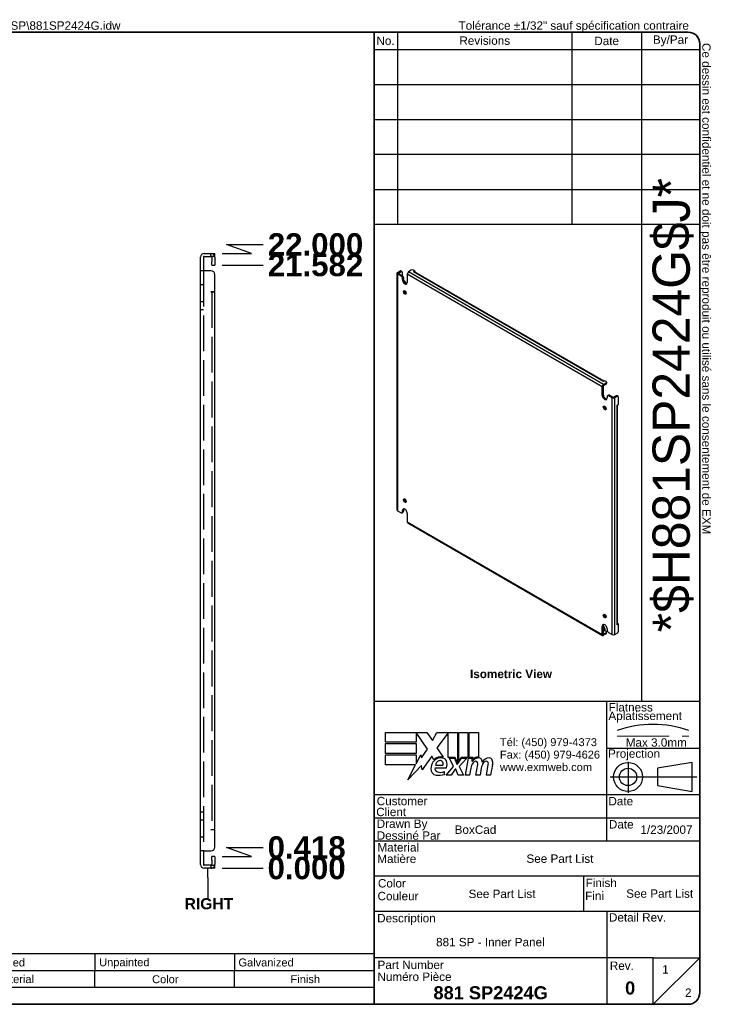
# Model space of a CAD drawing. Header units: inches. Extents: x 0 to 56.9, y -11 to 37.
# Tile 2 of 2: x 32 to 56.9, y 1.7 to 36.9. Entities that reach past the tile are written whole.
import ezdxf
from ezdxf.enums import TextEntityAlignment as Align

# ---------------------------------------------------------------- set-up
doc = ezdxf.new("R2010")
doc.units = ezdxf.units.IN
doc.header["$LTSCALE"] = 6.666667
doc.header["$MEASUREMENT"] = 0
for name, pattern in [('CHAIN', [0.7087, 0.4724, -0.0591, 0.1181, -0.0591]), ('DASHED', [0.2067, 0.1654, -0.0413]), ('DASHED_SPACE', [0.2067, 0.1654, -0.0413])]:
    doc.linetypes.add(name, pattern=pattern)
doc.layers.get('0').update_dxf_attribs({"lineweight": 25})
for name, color, linetype, lineweight in [('Centerline(ANSI)', 7, 'Continuous', 25), ('Dimensions(ANSI)', 7, 'Continuous', 25), ('Hidden Edges(ANSI)', 7, 'DASHED_SPACE', 25), ('Sketch Geometry(ANSI)', 7, 'Continuous', 25), ('Symbols(ANSI)', 7, 'Continuous', 25), ('Visible Edges(ANSI)', 7, 'Continuous', 25), ('Visible Tangent Edges(ANSI)', 7, 'Continuous', 25)]:
    doc.layers.add(name, color=color, linetype=linetype, lineweight=lineweight)
doc.styles.add('Current-ANSI', font='arial.ttf')
doc.styles.add('Dimension-ANSI', font='arialbd.ttf')
doc.styles.add('Part List-ANSI', font='arial.ttf')
doc.styles.add('Text Style44', font='arialbd.ttf')
doc.styles.add('Text Style83', font='FRE3OF9X.TTF')
doc.dimstyles.new('INCH-ANSI', dxfattribs={"dimscale": 6.666667, "dimtxt": 0.12, "dimasz": 0.098425, "dimexe": 0.04, "dimexo": 0.04, "dimgap": 0.031496, "dimtad": 0, "dimtih": 1, "dimtoh": 1, "dimdec": 3, "dimrnd": 1e-08, "dimzin": 0, "dimdsep": 46, "dimtxsty": 'Dimension-ANSI', "dimcen": 0.09, "dimdle": 0.312, "dimclrd": 179, "dimclre": 179, "dimclrt": 7, "dimadec": 1, "dimazin": 0, "dimtfac": 1, "dimtdec": 3, "dimtofl": 0, "dimtmove": 0, "dimatfit": 3, "dimfxl": 1, "dimtolj": 1, "dimtzin": 4, "dimlwd": 25, "dimlwe": 25, "dimarcsym": 0})

# ---------------------------------------------------------------- blocks, each defined once
blk = doc.blocks.new('Parts List')
at = {"layer": 'Symbols(ANSI)'}
for p, q in [((13.023, 0.795), (3.548, 0.795)), ((3.548, 0.795), (3.548, 0.615)), ((3.848, 0.795), (3.848, 0.615)), ((4.973, 0.795), (4.973, 0.615)), ((5.273, 0.795), (5.273, 0.615)), ((8.273, 0.795), (8.273, 0.615)), ((10.023, 0.795), (10.023, 0.615)), ((11.523, 0.795), (11.523, 0.615)), ((13.023, 0.795), (13.023, 0.615)), ((13.023, 0.615), (3.548, 0.615)), ((3.548, 0.435), (3.548, 0.615)), ((3.848, 0.435), (3.848, 0.615)), ((4.973, 0.435), (4.973, 0.615)), ((5.273, 0.435), (5.273, 0.615)), ((8.273, 0.435), (8.273, 0.615)), ((10.023, 0.435), (10.023, 0.615)), ((11.523, 0.435), (11.523, 0.615)), ((13.023, 0.435), (13.023, 0.615)), ((3.548, 0.255), (3.548, 0.435)), ((13.023, 0.435), (3.548, 0.435)), ((13.023, 0.255), (13.023, 0.435)), ((13.023, 0.255), (3.548, 0.255))]:
    blk.add_line(p, q, dxfattribs=at)
at = {"layer": 'Symbols(ANSI)', "char_height": 0.085, "attachment_point": 7, "line_spacing_factor": 0.25, "style": 'Part List-ANSI'}
for s, insert in [('1', (3.678, 0.662)), ('881 SP2424G-P', (3.888, 0.66)), ('0', (5.095, 0.66)), ('881 SP - Inner Panel Part', (5.313, 0.66)), ('12 Ga Galvanized', (8.321, 0.66)), ('Unpainted', (10.068, 0.638)), ('Galvanized', (11.565, 0.66)), ('Qty', (3.611, 0.456)), ('Part Number', (4.083, 0.481)), ('Rev', (5.027, 0.481)), ('Description', (6.485, 0.458)), ('Material', (8.946, 0.481)), ('Color', (10.637, 0.48)), ('Finish', (12.125, 0.481)), ('Parts List', (8.047, 0.301))]:
    blk.add_mtext(s, dxfattribs=dict(at, insert=insert))
blk = doc.blocks.new('Datum Identifier3')
at = {"layer": 'Symbols(ANSI)', "color": 7, "linetype": 'Continuous', "lineweight": 25}
for p, q in [((11.235, 1.617), (11.235, 1.716)), ((11.235, 1.617), (11.235, 1.581)), ((11.235, 1.581), (11.235, 1.397))]:
    blk.add_line(p, q, dxfattribs=at)
at = {"layer": 'Symbols(ANSI)', "color": 7, "insert": (10.987, 1.273), "char_height": 0.12, "attachment_point": 7, "line_spacing_factor": 0.25, "style": 'Dimension-ANSI'}
blk.add_mtext('RIGHT', dxfattribs=at)
blk = doc.blocks.new('*D16')
at = {"layer": 'Defpoints', "color": 0, "linetype": 'Continuous', "transparency": 16777216}
for p in [(39.028, 6.568), (39.028, 6.568), (40.76, 6.568)]:
    blk.add_point(p, dxfattribs=at)
at = {"layer": 'Dimensions(ANSI)', "color": 179, "linetype": 'Continuous', "lineweight": 25, "transparency": 16777216}
blk.add_line((39.294, 6.568), (40.76, 6.568), dxfattribs=at)
at = {"layer": 'Dimensions(ANSI)', "color": 7, "linetype": 'Continuous', "lineweight": 25, "transparency": 16777216, "insert": (42.318, 6.568), "char_height": 0.8, "attachment_point": 5, "style": 'Dimension-ANSI'}
blk.add_mtext('\\A1;0.000', dxfattribs=at)
blk = doc.blocks.new('*D17')
at = {"layer": 'Defpoints', "color": 0, "linetype": 'Continuous', "transparency": 16777216}
for p in [(40.76, 7.305), (39.028, 6.986), (39.028, 6.568)]:
    blk.add_point(p, dxfattribs=at)
at = {"layer": 'Dimensions(ANSI)', "color": 179, "linetype": 'Continuous', "lineweight": 25, "transparency": 16777216}
for p, q in [((40.34, 6.986), (39.448, 7.305)), ((39.448, 7.305), (40.76, 7.305)), ((39.294, 6.986), (40.34, 6.986))]:
    blk.add_line(p, q, dxfattribs=at)
at = {"layer": 'Dimensions(ANSI)', "color": 7, "linetype": 'Continuous', "lineweight": 25, "transparency": 16777216, "insert": (42.32, 7.305), "char_height": 0.8, "attachment_point": 5, "style": 'Dimension-ANSI'}
blk.add_mtext('\\A1;0.418', dxfattribs=at)
blk = doc.blocks.new('*D18')
at = {"layer": 'Defpoints', "color": 0, "linetype": 'Continuous', "transparency": 16777216}
for p in [(39.028, 28.15), (40.76, 28.15), (39.028, 6.568)]:
    blk.add_point(p, dxfattribs=at)
at = {"layer": 'Dimensions(ANSI)', "color": 179, "linetype": 'Continuous', "lineweight": 25, "transparency": 16777216}
blk.add_line((39.294, 28.15), (40.76, 28.15), dxfattribs=at)
at = {"layer": 'Dimensions(ANSI)', "color": 7, "linetype": 'Continuous', "lineweight": 25, "transparency": 16777216, "insert": (42.637, 28.15), "char_height": 0.8, "attachment_point": 5, "style": 'Dimension-ANSI'}
blk.add_mtext('\\A1;21.582', dxfattribs=at)
blk = doc.blocks.new('*D19')
at = {"layer": 'Defpoints', "color": 0, "linetype": 'Continuous', "transparency": 16777216}
for p in [(39.028, 28.568), (40.76, 28.887), (39.028, 6.568)]:
    blk.add_point(p, dxfattribs=at)
at = {"layer": 'Dimensions(ANSI)', "color": 179, "linetype": 'Continuous', "lineweight": 25, "transparency": 16777216}
for p, q in [((39.294, 28.568), (40.34, 28.568)), ((40.34, 28.568), (39.448, 28.887)), ((39.448, 28.887), (40.76, 28.887))]:
    blk.add_line(p, q, dxfattribs=at)
at = {"layer": 'Dimensions(ANSI)', "color": 7, "linetype": 'Continuous', "lineweight": 25, "transparency": 16777216, "insert": (42.638, 28.887), "char_height": 0.8, "attachment_point": 5, "style": 'Dimension-ANSI'}
blk.add_mtext('\\A1;22.000', dxfattribs=at)
blk = doc.blocks.new('Title Blocks EXM - ANSI B')
for p, q in [((13.372, 3.063), (13.372, 3.17)), ((13.372, 3.17), (13.818, 3.17)), ((13.824, 2.989), (13.701, 3.168)), ((13.701, 3.168), (13.701, 3.063)), ((13.818, 3.17), (13.877, 3.083)), ((13.877, 3.083), (13.923, 3.17)), ((13.923, 3.17), (14.146, 3.17)), ((14.046, 3.166), (13.924, 3.002)), ((14.046, 2.9), (14.046, 3.166)), ((14.146, 3.17), (14.146, 2.842)), ((14.16, 3.17), (14.259, 3.17)), ((14.16, 2.866), (14.16, 3.17)), ((14.259, 3.17), (14.259, 2.9)), ((14.273, 3.17), (14.372, 3.17)), ((14.273, 2.9), (14.273, 3.17)), ((14.372, 3.17), (14.372, 2.905)), ((13.701, 3.063), (13.372, 3.063)), ((13.372, 3.049), (13.701, 3.049)), ((13.372, 2.942), (13.372, 3.049)), ((13.701, 3.049), (13.701, 2.942)), ((13.758, 2.895), (13.824, 2.989)), ((13.924, 3.002), (13.993, 2.903)), ((13.701, 2.942), (13.372, 2.942)), ((13.372, 2.82), (13.372, 2.927)), ((13.372, 2.927), (13.701, 2.927)), ((13.701, 2.831), (13.752, 2.929)), ((13.701, 2.927), (13.701, 2.831)), ((13.752, 2.929), (13.758, 2.895)), ((13.87, 2.914), (13.765, 2.768)), ((13.893, 2.876), (13.87, 2.914)), ((14.121, 2.9), (14.046, 2.9)), ((14.059, 2.891), (14.113, 2.891)), ((14.105, 2.802), (14.059, 2.891)), ((14.113, 2.891), (14.139, 2.83)), ((14.146, 2.842), (14.121, 2.9)), ((14.146, 2.83), (14.19, 2.891)), ((14.185, 2.9), (14.16, 2.866)), ((14.245, 2.891), (14.164, 2.803)), ((14.259, 2.9), (14.185, 2.9)), ((14.19, 2.891), (14.245, 2.891)), ((14.232, 2.709), (14.264, 2.891)), ((14.264, 2.891), (14.302, 2.891)), ((14.314, 2.9), (14.273, 2.9)), ((14.302, 2.891), (14.299, 2.859)), ((14.299, 2.859), (14.309, 2.859)), ((14.312, 2.88), (14.314, 2.9)), ((13.695, 2.82), (13.372, 2.82)), ((13.612, 2.661), (13.695, 2.82)), ((13.758, 2.815), (13.612, 2.661)), ((13.765, 2.768), (13.758, 2.815)), ((13.905, 2.788), (14.027, 2.788)), ((13.91, 2.818), (13.99, 2.818)), ((14.023, 2.709), (14.105, 2.802)), ((14.122, 2.774), (14.077, 2.709)), ((14.13, 2.774), (14.122, 2.774)), ((14.155, 2.709), (14.13, 2.774)), ((14.139, 2.83), (14.146, 2.83)), ((14.164, 2.803), (14.209, 2.709)), ((14.289, 2.784), (14.276, 2.709)), ((14.345, 2.709), (14.365, 2.824)), ((14.402, 2.784), (14.389, 2.709)), ((14.457, 2.709), (14.477, 2.824)), ((14.523, 2.823), (14.501, 2.709)), ((14.005, 2.718), (14.005, 2.748)), ((14.077, 2.709), (14.023, 2.709)), ((14.209, 2.709), (14.155, 2.709)), ((14.276, 2.709), (14.232, 2.709)), ((14.389, 2.709), (14.345, 2.709)), ((14.501, 2.709), (14.457, 2.709))]:
    blk.add_line(p, q)
for centre, radius, start, end in [((13.991, 2.772), 0.133, 134.1684, 176.5646), ((13.968, 2.796), 0.11, 77.079, 133.1785), ((13.968, 2.796), 0.0996, 80.4085, 134.1684), ((13.965, 2.811), 0.056, 109.3797, 172.9975), ((13.959, 2.83), 0.0365, 51.1652, 109.3797), ((13.962, 2.833), 0.0318, 331.4547, 51.1652), ((13.981, 2.843), 0.0507, 23.8445, 85.0802), ((13.941, 2.826), 0.094, 336.1555, 23.8445), ((14.376, 2.816), 0.08, 89.4776, 147.4114), ((14.346, 2.818), 0.042, 96.03, 147.5992), ((14.37, 2.825), 0.08, 88.7952, 136.5849), ((14.344, 2.839), 0.02, 23.5571, 96.03), ((14.377, 2.862), 0.0338, 16.9928, 89.4776), ((14.317, 2.844), 0.096, 3.6169, 16.9928), ((14.486, 2.814), 0.0819, 89.6788, 153.9508), ((14.458, 2.818), 0.042, 96.1027, 147.6083), ((14.456, 2.839), 0.02, 23.5487, 96.1027), ((14.487, 2.861), 0.035, 18.4748, 89.6788), ((14.429, 2.842), 0.096, 349, 18.4748), ((13.925, 2.776), 0.0658, 176.5646, 261.5605), ((13.936, 2.779), 0.032, 163.5261, 244.6784), ((13.966, 2.842), 0.102, 244.6784, 292.5609), ((14.442, 2.757), 0.155, 147.5992, 170), ((14.325, 2.831), 0.041, 350, 23.5571), ((14.555, 2.759), 0.155, 148.5584, 170.8257), ((14.437, 2.831), 0.041, 349.9922, 23.5487), ((13.945, 2.911), 0.202, 261.5605, 287.3343)]:
    blk.add_arc(centre, radius, start, end)
at = {"layer": 'Centerline(ANSI)', "linetype": 'DASHED', "lineweight": 18, "ltscale": 0.507983}
blk.add_line((15.861, 3.128), (16.632, 3.128), dxfattribs=at)
at = {"layer": 'Centerline(ANSI)', "linetype": 'CHAIN', "ltscale": 0.185148}
blk.add_line((15.979, 2.855), (15.979, 2.521), dxfattribs=at)
at = {"layer": 'Centerline(ANSI)', "linetype": 'CHAIN', "ltscale": 0.437897}
blk.add_line((15.786, 2.691), (16.717, 2.691), dxfattribs=at)
at = {"layer": 'Sketch Geometry(ANSI)'}
for p, q in [((13.25, 10.687), (16.625, 10.687)), ((13.5, 10.687), (13.5, 8.625)), ((15.375, 10.687), (15.375, 8.625)), ((16.125, 10.687), (16.125, 3.5)), ((13.25, 10.5), (16.75, 10.5)), ((16.75, 10.562), (16.75, 0.375)), ((13.25, 10.125), (16.75, 10.125)), ((13.25, 9.75), (16.75, 9.75)), ((16.75, 9.375), (13.25, 9.375)), ((13.25, 9), (16.75, 9)), ((16.75, 9), (16.75, 8.625)), ((13.25, 8.625), (16.75, 8.625)), ((16.75, 3.5), (13.25, 3.5)), ((15.75, 2), (15.75, 3.5)), ((15.75, 3), (16.75, 3)), ((16.669, 2.847), (16.294, 2.785)), ((16.294, 2.785), (16.294, 2.598)), ((16.669, 2.535), (16.669, 2.847)), ((16.294, 2.598), (16.669, 2.535)), ((16.75, 2.5), (13.25, 2.5)), ((16.75, 2.25), (13.25, 2.25)), ((16.75, 2), (13.25, 2)), ((13.25, 1.629), (16.75, 1.629)), ((15.499, 1.629), (15.499, 1.25)), ((13.25, 1.25), (16.75, 1.25)), ((15.75, 1.25), (15.75, 0.75)), ((15.75, 0.75), (13.25, 0.75)), ((16.25, 0.75), (15.75, 0.75)), ((15.75, 0.75), (15.75, 0.25)), ((16.25, 0.25), (16.25, 0.75)), ((16.25, 0.75), (16.75, 0.75)), ((16.25, 0.25), (16.75, 0.75)), ((16.625, 0.25), (13.25, 0.25))]:
    blk.add_line(p, q, dxfattribs=at)
at = {"layer": 'Sketch Geometry(ANSI)', "linetype": 'Continuous', "lineweight": 35}
for p, q in [((13.25, 8.625), (13.25, 10.687)), ((13.25, 8.625), (13.25, 3.5)), ((13.25, 0.25), (13.25, 3.5))]:
    blk.add_line(p, q, dxfattribs=at)
at = {"layer": 'Sketch Geometry(ANSI)'}
for radius in [0.156, 0.0935]:
    blk.add_circle((15.979, 2.691), radius, dxfattribs=at)
for centre, radius, start, end in [((16.625, 10.562), 0.125, 0, 90), ((16.247, 2.112), 1.143, 70.2973, 109.7027), ((16.625, 0.375), 0.125, 270, 0)]:
    blk.add_arc(centre, radius, start, end, dxfattribs=at)
at = {"layer": 'Symbols(ANSI)', "color": 7, "char_height": 0.09, "style": 'Current-ANSI'}
for s, insert, width, attachment_point in [('No.', (13.373, 10.595), 0.25039, 5), ('Revisions', (14.439, 10.596), 1.87331, 5), ('Date', (15.749, 10.593), 0.75135, 5), ('By/Par', (16.435, 10.594), 0.62202, 5), ('Date', (15.773, 2.136), 0.26554, 7), ('Rev.', (15.783, 0.618), 0.25854, 7)]:
    blk.add_mtext(s, dxfattribs=dict(at, insert=insert, width=width, attachment_point=attachment_point))
for s, insert, attachment_point in [('\\fArial|b1|i0;\\H0.0900;Isometric View', (14.281, 3.842), 1), ('Flatness', (15.77, 3.393), 7), ('Aplatissement', (15.768, 3.275), 7), ('Max 3.0mm', (15.954, 3.015), 7), ('Projection', (15.764, 2.87), 7), ('Customer', (13.278, 2.386), 7), ('Date', (15.768, 2.385), 7), ('Client', (13.273, 2.269), 7), ('Drawn By', (13.278, 2.117), 7), ('Dessiné Par', (13.278, 2.016), 7), ('Material', (13.286, 1.889), 7), ('Matière', (13.284, 1.766), 7), ('Color', (13.291, 1.503), 7), ('Finish', (15.523, 1.508), 7), ('Couleur', (13.287, 1.366), 7), ('Fini', (15.518, 1.37), 7), ('Description', (13.283, 1.103), 7), ('Detail Rev.', (15.774, 1.137), 7), ('Part Number', (13.287, 0.627), 7), ('Numéro Pièce', (13.286, 0.5), 7)]:
    blk.add_mtext(s, dxfattribs=dict(at, insert=insert, attachment_point=attachment_point))
at = {"layer": 'Symbols(ANSI)', "color": 7, "insert": (14.602, 3.107), "char_height": 0.085, "attachment_point": 1, "line_spacing_factor": 0.944221, "style": 'Current-ANSI'}
blk.add_mtext('\\fArial|b0|i0;\\H0.0850;Tél: (450) 979-4373\\PFax: (450) 979-4626\\Pwww.exmweb.com', dxfattribs=at)
at = {"layer": 'Symbols(ANSI)', "color": 7, "style": 'Current-ANSI'}
for tag, p in [('REV1', (13.375, 10.313)), ('REV1DATE', (15.75, 10.31)), ('REV1BY', (16.437, 10.313)), ('REV2', (13.373, 9.938)), ('REV2DATE', (15.747, 9.941)), ('REV2BY', (16.437, 9.938)), ('REV3', (13.374, 9.563)), ('REV3DATE', (15.752, 9.563)), ('REV3BY', (16.437, 9.564)), ('REV4', (13.377, 9.188)), ('REV4DATE', (15.752, 9.188)), ('REV4BY', (16.441, 9.188)), ('REV5', (13.373, 8.813)), ('REV5DATE', (15.752, 8.813)), ('REV5BY', (16.438, 8.811)), ('MFG_APPROVED_DATE', (16.393, 2.374)), ('DETAIL_REV', (16.249, 0.926))]:
    blk.add_attdef(tag, text='', height=0.09, dxfattribs=at).set_placement(p, align=Align.MIDDLE_CENTER)
for tag, p in [('REV1DESC', (13.526, 10.31)), ('REV2DESC', (13.525, 9.937)), ('REV3DESC', (13.528, 9.564)), ('REV4DESC', (13.533, 9.19)), ('REV5DESC', (13.532, 8.811)), ('COMPANY', (14.12, 2.375))]:
    blk.add_attdef(tag, text='', height=0.09, dxfattribs=at).set_placement(p, align=Align.MIDDLE_LEFT)
at = {"layer": 'Symbols(ANSI)', "color": 7, "style": 'Text Style83'}
blk.add_attdef('BARCODE_001', (16.642, 4.244), '', height=0.4, rotation=90, dxfattribs=at)
at = {"layer": 'Symbols(ANSI)', "color": 7}
for tag, p, height, style in [('AUTHOR_001', (14.116, 2.08), 0.09, 'Current-ANSI'), ('IDW_DATE_001', (16.112, 2.08), 0.09, 'Current-ANSI'), ('MATERIEL_001', (14.887, 1.769), 0.09, 'Current-ANSI'), ('COLOR_001', (14.265, 1.391), 0.09, 'Current-ANSI'), ('FINISH_001', (15.959, 1.394), 0.09, 'Current-ANSI'), ('IDW_DESC_001', (13.916, 0.873), 0.09, 'Current-ANSI'), ('Sheet_Number_001', (16.346, 0.58), 0.09, 'Current-ANSI'), ('IDW_NAME_001', (13.888, 0.304), 0.14, 'Text Style44'), ('IDW_REV_001', (15.947, 0.355), 0.14, 'Text Style44'), ('Number_of_sheets_001', (16.591, 0.33), 0.09, 'Current-ANSI')]:
    blk.add_attdef(tag, p, '', height=height, dxfattribs=dict(at, style=style))
blk = doc.blocks.new('Borders EXM - B (Inch)')
at = {"layer": 'Sketch Geometry(ANSI)', "linetype": 'Continuous', "lineweight": 35}
for p, q in [((16.398, 10.692), (0.523, 10.692)), ((0.398, 10.567), (0.398, 0.255)), ((16.523, 0.38), (16.523, 10.567)), ((0.398, 0.255), (16.398, 0.255))]:
    blk.add_line(p, q, dxfattribs=at)
for centre, start, end in [((0.523, 10.567), 90, 180), ((16.398, 10.567), 0, 90), ((16.398, 0.38), 270, 0)]:
    blk.add_arc(centre, 0.125, start, end, dxfattribs=at)
at = {"layer": 'Symbols(ANSI)', "color": 7, "char_height": 0.09, "attachment_point": 7, "style": 'Current-ANSI'}
for s, insert in [('Tolerance ±1/32" unless otherwise specified', (0.509, 10.692)), ('Tolérance ±1/32" sauf spécification contraire', (13.93, 10.691))]:
    blk.add_mtext(s, dxfattribs=dict(at, insert=insert))
for s, insert, rotation in [('This drawing is confidential and must not be reproduced or used without the consent of EXM', (0.398, 5.419), 90), ('Ce dessin est confidentiel et ne doit pas être reproduit ou utilisé sans le consentement de EXM', (16.522, 10.576), 270)]:
    blk.add_mtext(s, dxfattribs=dict(at, insert=insert, rotation=rotation))
at = {"layer": 'Symbols(ANSI)', "color": 7, "style": 'Current-ANSI'}
blk.add_attdef('FILENAME_AND_PATH_001', (6.601, 10.718), '', height=0.09, dxfattribs=at)

msp = doc.modelspace()

# ---------------------------------------------------------------- linework, layer by layer
at = {"layer": 'Hidden Edges(ANSI)', "ltscale": 0.059898}
for p, q in [((38.8914, 28.4632), (38.8914, 28.5682)), ((38.6206, 27.4432), (38.5156, 27.4432)), ((38.6206, 26.8382), (38.5156, 26.8382)), ((38.6206, 26.5482), (38.5156, 26.5482)), ((38.5156, 8.5882), (38.6206, 8.5882)), ((38.5156, 8.2982), (38.6206, 8.2982)), ((38.5156, 7.6932), (38.6206, 7.6932)), ((38.8914, 6.6732), (38.8914, 6.5682))]:
    msp.add_line(p, q, dxfattribs=at)
at = {"layer": 'Hidden Edges(ANSI)', "ltscale": 1.158312}
msp.add_line((38.6206, 27.9432), (38.6206, 7.1932), dxfattribs=at)
at = {"layer": 'Hidden Edges(ANSI)', "ltscale": 1.164127}
msp.add_line((38.9226, 27.1932), (38.9226, 7.9432), dxfattribs=at)
at = {"layer": 'Hidden Edges(ANSI)', "ltscale": 0.104098}
for centre, start, end in [((38.8916, 28.4322), 13.17589, 90), ((38.8916, 6.7042), 270, 346.82411)]:
    msp.add_arc(centre, 0.136, start, end, dxfattribs=at)
at = {"layer": 'Visible Edges(ANSI)'}
for p, q in [((38.6516, 28.5682), (38.9026, 28.5682)), ((38.9026, 28.5682), (39.0276, 28.5682)), ((39.0276, 28.4632), (39.0276, 28.5682)), ((38.5156, 27.9432), (38.5156, 28.4322)), ((38.6206, 28.4322), (38.6206, 27.9432)), ((38.6516, 28.4632), (38.9026, 28.4632)), ((39.0276, 28.4632), (38.9026, 28.4632)), ((38.9226, 28.4322), (38.9226, 28.2752)), ((38.9226, 28.1502), (38.9226, 28.2752)), ((39.0276, 28.4322), (39.0276, 28.2752)), ((39.0276, 28.2752), (39.0276, 28.1502)), ((38.5156, 7.1932), (38.5156, 27.9432)), ((38.6516, 27.9432), (38.5156, 27.9432)), ((38.9026, 27.9432), (38.6516, 27.9432)), ((38.9226, 28.1502), (39.0276, 28.1502)), ((45.5555, 27.8623), (45.5555, 19.3912)), ((45.5755, 27.8901), (45.6642, 27.9413)), ((45.6126, 27.8686), (45.7013, 27.9199)), ((45.6126, 27.856), (45.7413, 27.7817)), ((45.6955, 27.9444), (45.7326, 27.923)), ((45.7455, 27.8944), (45.7455, 27.779)), ((46.062, 27.9668), (45.9732, 27.9156)), ((46.1463, 27.9136), (46.1945, 27.9414)), ((46.1464, 27.9135), (46.1463, 27.9136)), ((46.1465, 27.9136), (46.1464, 27.9135)), ((46.1945, 27.9414), (46.1503, 27.9668)), ((52.9723, 23.9956), (46.1805, 27.9169)), ((46.1945, 27.9414), (46.1945, 27.9088)), ((39.0276, 27.1934), (39.0276, 27.8182)), ((45.7042, 27.7603), (45.5755, 27.8346)), ((45.7484, 27.6327), (45.7484, 27.6837)), ((45.7855, 27.7051), (45.7855, 27.6541)), ((45.7918, 27.6125), (45.812, 27.6008)), ((45.8562, 27.5243), (45.8562, 27.5133)), ((45.9251, 27.8323), (45.9251, 27.5306)), ((38.8914, 27.1932), (38.8914, 27.1934)), ((38.8914, 27.1934), (39.0276, 27.1934)), ((38.8916, 27.1932), (38.8914, 27.1932)), ((39.0276, 27.1932), (38.8916, 27.1932)), ((39.0276, 7.9432), (39.0276, 27.1932)), ((45.8562, 27.2169), (45.8562, 27.1495)), ((52.9523, 23.9841), (52.9524, 23.9842)), ((52.9524, 23.9841), (52.9523, 23.9841)), ((53.0005, 24.0119), (52.9524, 23.9841)), ((53.0446, 23.9864), (53.0005, 24.0119)), ((52.9078, 23.4992), (52.9078, 23.8009)), ((52.9449, 23.8223), (52.9449, 23.5206)), ((52.9559, 23.8841), (53.0446, 23.9354)), ((52.9559, 23.8413), (53.0446, 23.8925)), ((53.0629, 23.9609), (53.0629, 23.918)), ((53.0846, 23.4481), (53.0846, 23.3971)), ((53.0975, 23.4767), (53.1347, 23.4982)), ((53.2575, 23.3993), (53.1288, 23.4736)), ((53.1659, 23.4951), (53.2946, 23.4208)), ((53.4053, 23.472), (53.3165, 23.4208)), ((53.4424, 23.4506), (53.3536, 23.3993)), ((53.4736, 23.4537), (53.4365, 23.4751)), ((53.4866, 23.17), (53.4866, 23.4251)), ((53.4384, 23.1422), (53.4866, 23.17)), ((53.4384, 23.1421), (53.4384, 23.1422)), ((53.4385, 23.1422), (53.4384, 23.1421)), ((53.4584, 15.3111), (53.4584, 23.1537)), ((45.8432, 19.739), (45.8327, 19.7329)), ((45.7855, 19.3871), (45.7855, 19.3361)), ((45.5755, 19.3634), (45.7042, 19.2891)), ((45.7354, 19.286), (45.7725, 19.3074)), ((45.7484, 19.3146), (45.7484, 19.3656)), ((45.9251, 19.2636), (45.9251, 18.9619)), ((45.9392, 18.9308), (52.9219, 14.8993)), ((52.9078, 14.9304), (52.9078, 15.2321)), ((52.9449, 15.2536), (52.9449, 14.9519)), ((52.9449, 15.2332), (52.9562, 15.2266)), ((53.4866, 15.3111), (53.4384, 15.2832)), ((53.4384, 15.2833), (53.4385, 15.2834)), ((53.4384, 15.2832), (53.4384, 15.2833)), ((53.4584, 15.3273), (53.4866, 15.3111)), ((53.4866, 15.056), (53.4866, 15.3111)), ((52.9523, 15.0455), (52.9524, 15.0456)), ((52.9524, 15.0455), (52.9523, 15.0455)), ((53.0005, 15.0733), (52.9524, 15.0455)), ((53.0446, 14.9968), (52.9559, 14.9455)), ((53.0446, 14.9539), (52.9559, 14.9027)), ((52.9633, 15.1286), (52.9633, 15.0645)), ((53.0004, 15.1501), (53.0004, 15.086)), ((53.0005, 15.0733), (53.0446, 15.0478)), ((53.0629, 14.9794), (53.0629, 15.0223)), ((53.0846, 15.1301), (53.0846, 15.079)), ((53.1288, 15.0025), (53.2575, 14.9282)), ((53.3536, 14.9282), (53.4424, 14.9794)), ((38.8914, 7.943), (38.8914, 7.9432)), ((38.8914, 7.9432), (38.8916, 7.9432)), ((39.0276, 7.943), (38.8914, 7.943)), ((39.0276, 7.9432), (38.8916, 7.9432)), ((39.0276, 7.3182), (39.0276, 7.943)), ((38.6516, 7.1932), (38.5156, 7.1932)), ((38.5156, 6.7042), (38.5156, 7.1932)), ((38.6206, 7.1932), (38.6206, 6.7042)), ((38.6516, 7.1932), (38.9026, 7.1932)), ((38.9226, 6.8612), (38.9226, 6.9862)), ((39.0276, 6.9862), (38.9226, 6.9862)), ((38.9226, 6.8612), (38.9226, 6.7042)), ((39.0276, 6.9862), (39.0276, 6.8612)), ((39.0276, 6.8612), (39.0276, 6.7042)), ((38.9026, 6.6732), (38.6516, 6.6732)), ((38.9026, 6.5682), (38.6516, 6.5682)), ((38.9026, 6.6732), (39.0276, 6.6732)), ((39.0276, 6.5682), (38.9026, 6.5682)), ((39.0276, 6.5682), (39.0276, 6.6732))]:
    msp.add_line(p, q, dxfattribs=at)
for centre, radius, start, end in [((38.6516, 28.4322), 0.136, 90, 180), ((38.6516, 28.4322), 0.031, 90, 180), ((38.8916, 28.4322), 0.031, 0, 90), ((38.8916, 28.4322), 0.136, 0, 13.17589), ((38.9026, 27.8182), 0.125, 0, 90), ((38.9026, 7.3182), 0.125, 270, 0), ((38.6516, 6.7042), 0.136, 180, 270), ((38.6516, 6.7042), 0.031, 180, 270), ((38.8916, 6.7042), 0.031, 270, 0), ((38.8916, 6.7042), 0.136, 346.82411, 0)]:
    msp.add_arc(centre, radius, start, end, dxfattribs=at)
for centre, major_axis, start_param, end_param in [((45.6235, 27.8623), (-0.068, 0), 5.4977871, 7.0685835), ((45.6235, 27.8623), (-0.0155, 0), 5.4977871, 7.0685835), ((45.6642, 27.8903), (0.0312, 0.0541), 0, 0.7853982), ((45.7013, 27.8688), (0.0312, 0.0541), 5.4977871, 7.0685835), ((45.9732, 27.8601), (0.034, 0.0589), 0.7853982, 2.3561945), ((46.1061, 27.9413), (0.0625, 0), 0.7853982, 2.3561945), ((46.1465, 27.858), (0.034, 0.0589), 0, 0.7853982), ((45.7042, 27.7092), (0.0312, -0.0541), 0.7853982, 2.3561945), ((45.7413, 27.7307), (-0.0313, 0.0541), 3.9269908, 5.4977871), ((45.8367, 27.5816), (0.0625, -0.1083), 3.9269908, 7.0685835), ((45.8739, 27.6031), (0.0625, -0.1083), 3.9269908, 5.9816518), ((45.812, 27.5498), (-0.0313, 0.0541), 3.9269908, 5.4977871), ((45.8739, 27.1948), (0.0363, -0.0628), 3.679154, 5.7456239), ((52.9524, 23.9286), (0.034, 0.0589), 0.7311589, 0.7853982), ((53.0004, 23.9609), (0.0625, 0), 5.4977871, 7.0685835), ((52.9559, 23.8286), (0.034, 0.0589), 0.7853982, 2.3561945), ((52.9559, 23.8286), (0.0078, 0.0134), 0.7853982, 2.3561945), ((53.0004, 23.918), (0.0625, 0), 5.4977871, 6.2831853), ((52.9962, 23.4481), (0.0625, -0.1083), 3.9269908, 7.0685835), ((53.0333, 23.4696), (0.0625, -0.1083), 3.9269908, 5.9816518), ((53.1288, 23.4226), (-0.0313, 0.0541), 5.4977871, 7.0685835), ((53.1659, 23.4441), (-0.0313, 0.0541), 5.4977871, 6.2831853), ((53.3056, 23.4271), (0.068, 0), 3.9269908, 5.4977871), ((53.3056, 23.4271), (0.0155, 0), 3.9269908, 5.4977871), ((53.4053, 23.421), (0.0312, 0.0541), 0, 0.7853982), ((53.4424, 23.3996), (0.0313, 0.0541), 5.4977871, 7.0685835), ((53.0333, 23.0613), (0.0363, -0.0628), 3.679154, 5.7456239), ((53.3904, 23.1699), (0.068, 0), 5.4977871, 5.5520264), ((45.8739, 19.7443), (0.0363, -0.0628), 3.679154, 5.7456239), ((45.812, 19.7931), (0.0313, -0.0541), 0, 0.7628134), ((45.6235, 19.3912), (-0.068, 0), 0, 0.7853982), ((45.8367, 19.3146), (-0.0625, 0.1083), 3.9269908, 7.0685835), ((45.8739, 19.3361), (-0.0625, 0.1083), 0.3015335, 0.7853982), ((45.7042, 19.3401), (0.0313, -0.0541), 5.4977871, 7.0685835), ((45.7413, 19.3616), (0.0313, -0.0541), 0, 0.7853982), ((45.9732, 18.9897), (-0.034, -0.0589), 5.4977871, 6.2831853), ((53.0333, 15.6108), (0.0363, -0.0628), 3.679154, 5.7456239), ((52.9962, 15.1811), (-0.0625, 0.1083), 3.9269908, 7.0685835), ((53.0333, 15.2025), (-0.0625, 0.1083), 0.3015335, 0.7853982), ((52.9191, 15.1542), (0.0313, -0.0541), 0.7853982, 1.7325469), ((52.9562, 15.1756), (-0.0313, 0.0541), 3.9269908, 5.4977871), ((53.3904, 15.3111), (0.068, 0), 5.4977871, 6.2831853), ((52.9559, 14.9582), (-0.034, -0.0589), 5.4977871, 7.0685835), ((52.9559, 14.9582), (-0.0077, -0.0134), 5.4977871, 7.0685835), ((52.9524, 15.0582), (0.0077, 0.0134), 3.9269908, 5.4977871), ((52.9524, 15.0582), (0.034, 0.0589), 5.2663139, 5.4977871), ((53.0004, 15.0223), (0.0625, 0), 5.4977871, 7.0685835), ((53.0004, 14.9794), (0.0625, 0), 5.4977871, 6.2831853), ((53.1288, 15.0535), (-0.0312, 0.0541), 0.7853982, 2.3561945), ((53.3056, 14.956), (0.068, 0), 3.9269908, 5.4977871), ((53.4424, 15.0305), (-0.0313, -0.0541), 0.7853982, 2.3561945)]:
    msp.add_ellipse(centre, major_axis=major_axis, ratio=0.5773503, start_param=start_param, end_param=end_param, dxfattribs=at)
for centre in [(45.8367, 27.1734), (52.9962, 23.0399), (45.8367, 19.7229), (52.9962, 15.5894)]:
    msp.add_ellipse(centre, major_axis=(0.0362, -0.0628), ratio=0.5773503, dxfattribs=at)
at = {"layer": 'Visible Tangent Edges(ANSI)'}
for p, q in [((45.6126, 27.856), (45.6126, 27.8686)), ((45.6642, 27.9413), (45.7013, 27.9199)), ((52.9559, 23.8841), (45.9732, 27.9156)), ((52.9524, 23.9842), (46.1465, 27.9136)), ((45.5755, 27.8346), (45.5755, 19.3634)), ((45.7413, 27.7817), (45.7042, 27.7603)), ((45.7484, 27.6837), (45.7855, 27.7051)), ((45.7484, 27.6327), (45.7855, 27.6541)), ((45.812, 27.6008), (45.7986, 27.5931)), ((45.8486, 27.5199), (45.8562, 27.5243)), ((52.9078, 23.8009), (45.9251, 27.8323)), ((53.0446, 23.9354), (53.0446, 23.8925)), ((52.9078, 23.4992), (52.9449, 23.5206)), ((53.1288, 23.4736), (53.1659, 23.4951)), ((53.2575, 14.9282), (53.2575, 23.3993)), ((53.3536, 14.9282), (53.3536, 23.3993)), ((53.4053, 23.472), (53.4424, 23.4506)), ((53.4385, 15.2834), (53.4385, 23.1422)), ((45.8555, 19.7672), (45.8261, 19.7502)), ((45.7484, 19.3656), (45.7855, 19.3871)), ((45.7855, 19.3361), (45.7484, 19.3146)), ((45.9251, 18.9619), (52.9078, 14.9304)), ((52.9078, 15.2321), (52.9449, 15.2536)), ((52.9562, 15.2266), (52.9449, 15.2201)), ((52.9633, 15.0645), (52.9449, 15.0752)), ((52.9524, 15.0456), (52.9449, 15.0499)), ((52.9559, 14.9455), (52.9449, 14.9519)), ((52.9633, 15.1286), (53.0004, 15.1501)), ((53.0446, 14.9968), (53.0446, 14.9539))]:
    msp.add_line(p, q, dxfattribs=at)

# ---------------------------------------------------------------- block references
at = {"xscale": 3.333333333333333, "yscale": 3.333333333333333, "zscale": 3.333333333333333}
for name, p, values in [('Borders EXM - B (Inch)', (1.3262, 0.8485), {'FILENAME_AND_PATH_001': 'C:\\Vault_Workspace\\Inventor_Dwg\\Inv-8\\881SP\\881SP2424G.idw'}), ('Title Blocks EXM - ANSI B', (0.5691, 0.8636), {'COLOR_001': 'See Part List', 'AUTHOR_001': 'BoxCad', 'IDW_DATE_001': '1/23/2007', 'IDW_REV_001': '0', 'Sheet_Number_001': '1', 'Number_of_sheets_001': '2', 'IDW_DESC_001': '881 SP - Inner Panel', 'IDW_NAME_001': '881 SP2424G', 'BARCODE_001': '*$H881SP2424G$J*', 'FINISH_001': 'See Part List', 'MATERIEL_001': 'See Part List'})]:
    msp.add_blockref(name, p, dxfattribs=at).add_auto_attribs(values)
at = {"layer": 'Symbols(ANSI)', "xscale": 3.333333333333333, "yscale": 3.333333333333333, "zscale": 3.333333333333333}
for name in ['Datum Identifier3', 'Parts List']:
    msp.add_blockref(name, (1.3262, 0.8485), dxfattribs=at)

# ---------------------------------------------------------------- dimensions: what is measured, and where the dimension line sits
at = {"layer": 'Dimensions(ANSI)', "color": 179, "linetype": 'Continuous', "lineweight": 25, "true_color": 0x262658}
for feature_location, offset, origin, picture, middle in [((39.0276, 28.5682), (1.7327, 0.3185), (39.0276, 6.5682), '*D19', (42.6379, 28.8866)), ((39.0276, 28.1502), (1.7327, 0), (39.0276, 6.5682), '*D18', (42.6373, 28.1502)), ((39.0276, 6.9862), (1.7327, 0.3185), (39.0276, 6.5682), '*D17', (42.32, 7.3046)), ((39.0275501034, 6.5681799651), (1.7326733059, 0), (39.0275501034, 6.5681799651), '*D16', (42.317536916, 6.5681799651))]:
    dim = msp.add_ordinate_dim(feature_location=feature_location, offset=offset, dtype=0, origin=origin, dimstyle='INCH-ANSI', override={"dimgap": 0.031496, "dimtad": 0, "dimdec": 3, "dimlfac": 1, "dimtol": 0, "dimlim": 0, "dimtp": 0, "dimtm": 0, "dimtdec": 3}, dxfattribs=at)
    dim.commit()
    dim.dimension.update_dxf_attribs({"geometry": picture, "text_midpoint": middle})

doc.saveas('drawing.dxf')
